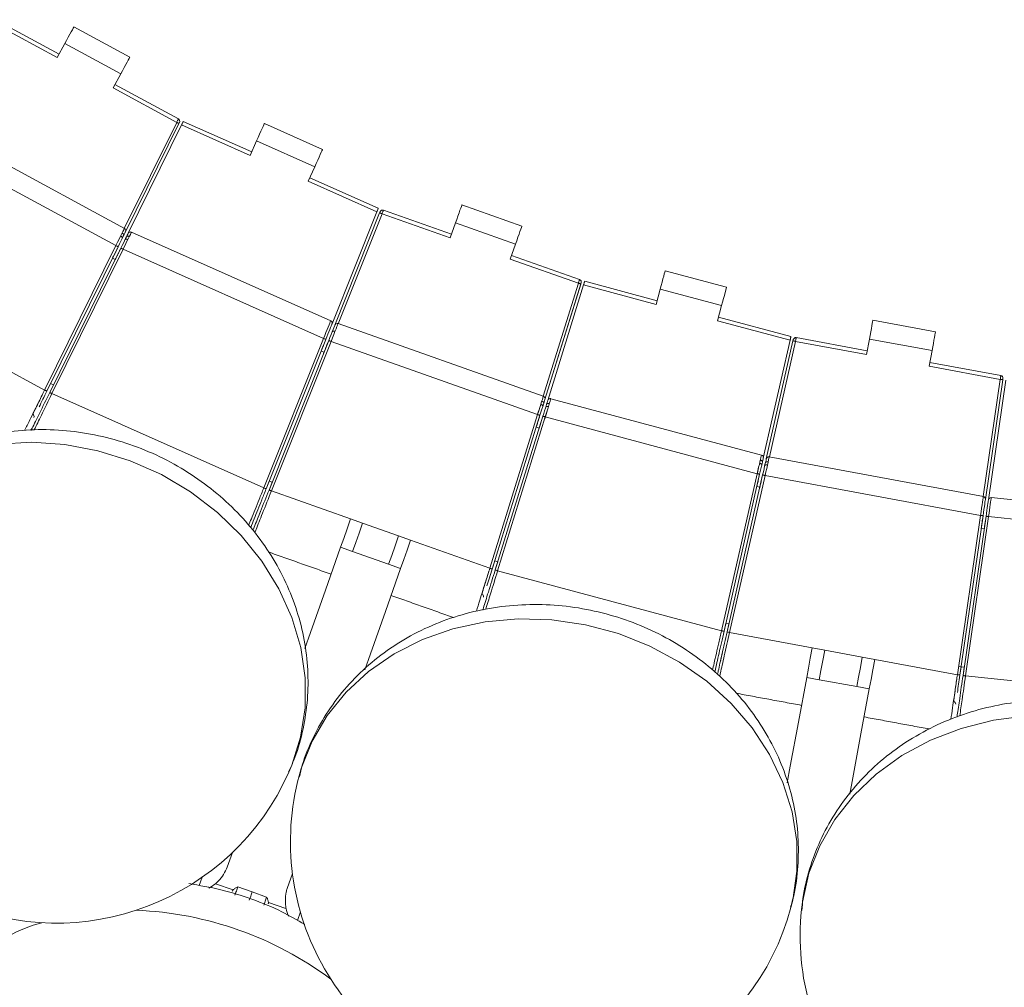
# Model space of a CAD drawing. Header units: millimetres. Extents: x 95 to 591, y 325 to 1119.
# Tile 8 of 55: x 364 to 403, y 367 to 405. Entities that reach past the tile are written whole.
import ezdxf

# ---------------------------------------------------------------- set-up
doc = ezdxf.new("R2010")
doc.units = ezdxf.units.MM

msp = doc.modelspace()

# ---------------------------------------------------------------- linework, layer by layer
at = {"color": 7, "linetype": 'Continuous', "lineweight": 15}
for p, q in [((365.959, 403.705), (363.462, 405.061)), ((366.03, 403.837), (363.536, 405.192)), ((368.81, 403.718), (366.613, 404.911)), ((365.959, 403.705), (366.255, 404.251)), ((368.452, 403.059), (366.255, 404.251)), ((368.452, 403.059), (368.156, 402.513)), ((370.652, 401.157), (368.156, 402.513)), ((370.722, 401.29), (368.227, 402.644)), ((368.594, 396.985), (370.652, 401.157)), ((370.742, 401.113), (368.64, 396.851)), ((370.741, 401.112), (368.64, 396.851)), ((370.764, 401.158), (370.742, 401.113)), ((373.599, 399.995), (370.911, 401.192)), ((373.599, 399.995), (370.911, 401.192)), ((376.38, 400.094), (374.096, 401.111)), ((368.598, 396.983), (361.08, 401.065)), ((368.747, 396.798), (370.845, 401.057)), ((373.538, 399.858), (370.845, 401.057)), ((368.262, 396.312), (360.7, 400.418)), ((373.538, 399.858), (373.791, 400.426)), ((376.075, 399.409), (373.791, 400.426)), ((376.075, 399.409), (375.822, 398.841)), ((378.516, 397.642), (375.822, 398.841)), ((378.572, 397.781), (375.883, 398.978)), ((378.572, 397.781), (375.883, 398.978)), ((378.516, 397.642), (376.754, 393.233)), ((378.626, 397.603), (378.645, 397.649)), ((381.447, 396.759), (378.771, 397.706)), ((384.211, 397.075), (381.854, 397.91)), ((376.865, 393.189), (378.626, 397.603)), ((376.865, 393.189), (378.626, 397.601)), ((378.719, 397.566), (376.995, 393.245)), ((381.397, 396.617), (378.719, 397.566)), ((381.397, 396.617), (381.604, 397.203)), ((383.961, 396.368), (381.604, 397.203)), ((376.702, 393.361), (368.877, 396.845)), ((365.464, 390.638), (368.262, 396.312)), ((368.352, 396.268), (365.554, 390.594)), ((365.664, 390.539), (368.459, 396.215)), ((368.549, 396.17), (365.754, 390.495)), ((368.317, 396.197), (368.269, 396.099)), ((368.376, 396.046), (368.425, 396.144)), ((376.42, 392.666), (368.549, 396.17)), ((383.961, 396.368), (383.753, 395.783)), ((368.241, 395.77), (368.133, 395.823)), ((386.431, 394.835), (383.753, 395.783)), ((386.479, 394.977), (383.803, 395.924)), ((392.255, 394.681), (389.84, 395.328)), ((385.051, 390.392), (386.431, 394.835)), ((386.526, 394.805), (385.117, 390.267)), ((386.526, 394.804), (385.117, 390.267)), ((385.231, 390.231), (386.637, 394.766)), ((386.541, 394.853), (386.526, 394.805)), ((389.485, 394.003), (386.637, 394.766)), ((389.524, 394.148), (386.681, 394.91)), ((389.524, 394.148), (386.681, 394.91)), ((389.485, 394.003), (389.646, 394.603)), ((392.061, 393.956), (389.646, 394.603)), ((392.061, 393.956), (391.9, 393.356)), ((394.781, 392.739), (391.939, 393.501)), ((394.781, 392.739), (391.939, 393.501)), ((400.461, 392.924), (398.003, 393.38)), ((385.055, 390.391), (376.992, 393.246)), ((394.748, 392.593), (391.9, 393.356)), ((374.073, 386.791), (376.42, 392.666)), ((376.513, 392.629), (374.166, 386.754)), ((394.863, 392.571), (394.874, 392.62)), ((397.781, 392.179), (394.99, 392.696)), ((397.753, 392.031), (397.867, 392.642)), ((400.325, 392.187), (397.867, 392.642)), ((365.464, 390.638), (362.563, 392.213)), ((374.28, 386.709), (376.624, 392.585)), ((376.717, 392.548), (374.373, 386.672)), ((376.484, 392.556), (376.443, 392.454)), ((376.555, 392.41), (376.595, 392.512)), ((384.829, 389.675), (376.717, 392.548)), ((394.748, 392.593), (393.698, 387.963)), ((393.814, 387.936), (394.863, 392.571)), ((393.814, 387.936), (394.863, 392.57)), ((394.96, 392.549), (393.934, 388.012)), ((397.753, 392.031), (394.96, 392.549)), ((376.441, 392.124), (376.33, 392.169)), ((400.325, 392.187), (400.212, 391.576)), ((403.005, 391.058), (400.212, 391.576)), ((403.03, 391.206), (400.239, 391.723)), ((402.337, 386.455), (403.005, 391.058)), ((403.111, 391.093), (403.104, 391.044)), ((365.7, 390.891), (365.553, 390.592)), ((365.665, 390.541), (365.81, 390.836)), ((365.81, 390.836), (365.7, 390.891)), ((403.104, 391.044), (402.422, 386.341)), ((403.103, 391.042), (402.422, 386.341)), ((402.54, 386.324), (403.219, 391.023)), ((374.073, 386.791), (365.754, 390.495)), ((393.626, 388.081), (385.352, 390.298)), ((382.953, 383.633), (384.829, 389.675)), ((384.924, 389.646), (383.048, 383.604)), ((383.165, 383.567), (385.038, 389.61)), ((385.134, 389.58), (383.261, 383.537)), ((384.901, 389.571), (384.868, 389.466)), ((384.983, 389.43), (385.015, 389.535)), ((393.456, 387.35), (385.134, 389.58)), ((384.892, 389.137), (384.777, 389.172)), ((402.341, 386.454), (393.93, 388.013)), ((392.057, 381.181), (393.456, 387.35)), ((393.554, 387.328), (392.155, 381.158)), ((392.274, 381.131), (393.671, 387.302)), ((393.768, 387.28), (392.372, 381.109)), ((393.537, 387.251), (393.512, 387.145)), ((393.629, 387.118), (393.653, 387.225)), ((402.229, 385.712), (393.768, 387.28)), ((374.289, 387.062), (374.167, 386.756)), ((374.279, 386.707), (374.403, 387.016)), ((374.403, 387.016), (374.289, 387.062)), ((393.562, 386.819), (393.445, 386.845)), ((377.484, 385.57), (374.373, 386.672)), ((411.168, 385.514), (402.649, 386.409)), ((401.322, 379.451), (402.229, 385.712)), ((402.328, 385.697), (401.42, 379.436)), ((401.542, 379.419), (402.447, 385.68)), ((402.546, 385.666), (401.641, 379.404)), ((411.114, 384.765), (402.546, 385.666)), ((377.484, 385.57), (377.956, 385.403)), ((379.37, 384.902), (377.956, 385.403)), ((402.317, 385.62), (402.301, 385.511)), ((402.42, 385.494), (402.435, 385.602)), ((379.841, 384.735), (379.37, 384.902)), ((402.376, 385.19), (402.257, 385.207)), ((382.953, 383.633), (379.841, 384.735)), ((377.09, 384.456), (377.562, 384.289)), ((378.975, 383.789), (377.562, 384.289)), ((379.447, 383.622), (378.975, 383.789)), ((383.146, 383.92), (383.048, 383.602)), ((383.263, 383.883), (383.146, 383.92)), ((383.166, 383.569), (383.263, 383.883)), ((392.057, 381.181), (383.261, 383.537)), ((392.228, 381.481), (392.155, 381.161)), ((392.347, 381.454), (392.228, 381.481)), ((392.274, 381.13), (392.347, 381.454)), ((395.618, 380.508), (392.372, 381.109)), ((395.618, 380.508), (396.109, 380.417)), ((397.584, 380.143), (396.109, 380.417)), ((398.076, 380.052), (397.584, 380.143)), ((401.322, 379.451), (398.076, 380.052)), ((401.589, 379.746), (401.369, 379.778)), ((401.468, 379.764), (401.42, 379.435)), ((401.542, 379.421), (401.589, 379.746)), ((395.402, 379.347), (395.894, 379.255)), ((397.369, 378.982), (395.894, 379.255)), ((410.698, 378.452), (401.641, 379.404)), ((397.861, 378.891), (397.369, 378.982)), ((372.639, 371.887), (372.845, 372.469)), ((371.539, 371.162), (371.656, 371.493)), ((375.202, 371.634), (374.996, 371.053)), ((372.177, 371.237), (372.865, 370.994)), ((373.055, 371.113), (373.62, 370.913)), ((373.62, 370.913), (374.186, 370.712)), ((374.946, 370.257), (374.258, 370.5)), ((375.512, 370.128), (375.394, 369.795))]:
    msp.add_line(p, q, dxfattribs=at)
at = {"color": 7, "linetype": 'Continuous', "lineweight": 15, "flags": 128}
for points in [[(366.255, 404.251), (366.325, 404.38), (366.392, 404.504), (366.454, 404.618), (366.508, 404.718), (366.553, 404.799), (366.586, 404.86), (366.606, 404.898), (366.613, 404.911)], [(368.81, 403.718), (368.803, 403.705), (368.783, 403.668), (368.75, 403.607), (368.705, 403.525), (368.651, 403.425), (368.589, 403.311), (368.522, 403.187), (368.452, 403.059)], [(370.652, 401.157), (370.664, 401.18), (370.676, 401.203), (370.687, 401.224), (370.697, 401.243), (370.705, 401.259), (370.712, 401.272), (370.718, 401.282), (370.721, 401.288), (370.722, 401.29)], [(370.742, 401.113), (370.74, 401.114), (370.735, 401.116), (370.726, 401.12), (370.715, 401.126), (370.702, 401.133), (370.686, 401.14), (370.669, 401.149), (370.652, 401.157)], [(370.911, 401.192), (370.91, 401.19), (370.907, 401.184), (370.901, 401.173), (370.894, 401.159), (370.886, 401.141), (370.876, 401.121), (370.865, 401.098), (370.853, 401.075), (370.841, 401.05)], [(370.911, 401.192), (370.91, 401.19), (370.907, 401.184), (370.902, 401.174), (370.895, 401.161), (370.887, 401.144), (370.878, 401.125), (370.867, 401.104), (370.856, 401.081), (370.845, 401.057)], [(373.791, 400.426), (373.851, 400.559), (373.908, 400.688), (373.961, 400.806), (374.007, 400.91), (374.045, 400.995), (374.073, 401.059), (374.09, 401.098), (374.096, 401.111)], [(376.38, 400.094), (376.374, 400.081), (376.357, 400.042), (376.329, 399.979), (376.291, 399.893), (376.244, 399.789), (376.192, 399.671), (376.134, 399.543), (376.075, 399.409)], [(378.513, 397.634), (378.523, 397.66), (378.533, 397.684), (378.542, 397.707), (378.551, 397.728), (378.558, 397.747), (378.564, 397.761), (378.568, 397.772), (378.571, 397.779), (378.572, 397.781)], [(378.516, 397.642), (378.526, 397.666), (378.535, 397.69), (378.544, 397.712), (378.552, 397.732), (378.559, 397.749), (378.564, 397.763), (378.568, 397.773), (378.571, 397.779), (378.572, 397.781)], [(378.771, 397.706), (378.77, 397.704), (378.768, 397.698), (378.764, 397.687), (378.759, 397.673), (378.752, 397.656), (378.745, 397.636), (378.737, 397.614), (378.728, 397.59), (378.719, 397.566)], [(381.604, 397.203), (381.653, 397.341), (381.7, 397.473), (381.743, 397.596), (381.781, 397.703), (381.812, 397.791), (381.835, 397.856), (381.85, 397.896), (381.854, 397.91)], [(378.719, 397.566), (378.701, 397.573), (378.683, 397.58), (378.667, 397.586), (378.653, 397.592), (378.642, 397.596), (378.633, 397.6), (378.628, 397.602), (378.626, 397.603)], [(368.262, 396.312), (368.328, 396.443), (368.391, 396.569), (368.449, 396.685), (368.5, 396.787), (368.541, 396.87), (368.572, 396.932), (368.591, 396.97), (368.598, 396.983)], [(384.211, 397.075), (384.206, 397.062), (384.192, 397.022), (384.169, 396.956), (384.138, 396.868), (384.1, 396.761), (384.056, 396.639), (384.009, 396.506), (383.961, 396.368)], [(368.64, 396.851), (368.634, 396.84), (368.618, 396.807), (368.591, 396.753), (368.556, 396.68), (368.512, 396.592), (368.462, 396.491), (368.408, 396.382), (368.352, 396.268)], [(368.451, 396.689), (368.468, 396.68), (368.483, 396.669), (368.496, 396.657), (368.506, 396.645), (368.514, 396.633), (368.518, 396.621), (368.519, 396.611), (368.517, 396.601)], [(368.459, 396.215), (368.509, 396.316), (368.558, 396.414), (368.603, 396.506), (368.644, 396.59), (368.68, 396.662), (368.708, 396.72), (368.729, 396.763), (368.742, 396.789), (368.747, 396.798)], [(368.508, 396.805), (368.524, 396.795), (368.54, 396.784), (368.553, 396.773), (368.563, 396.761), (368.571, 396.748), (368.575, 396.737), (368.576, 396.726), (368.573, 396.717)], [(368.877, 396.845), (368.872, 396.835), (368.857, 396.805), (368.833, 396.755), (368.8, 396.687), (368.76, 396.604), (368.713, 396.508), (368.661, 396.401), (368.606, 396.288), (368.549, 396.17)], [(368.624, 396.548), (368.63, 396.556), (368.639, 396.562), (368.65, 396.565), (368.665, 396.567), (368.681, 396.566), (368.698, 396.563), (368.716, 396.557), (368.734, 396.55)], [(368.68, 396.663), (368.686, 396.671), (368.695, 396.677), (368.707, 396.681), (368.722, 396.682), (368.738, 396.681), (368.755, 396.678), (368.773, 396.672), (368.79, 396.665)], [(368.269, 396.099), (368.257, 396.074), (368.245, 396.05), (368.234, 396.028), (368.224, 396.008), (368.216, 395.991), (368.209, 395.978)], [(368.262, 396.312), (368.28, 396.303), (368.297, 396.295), (368.312, 396.287), (368.326, 396.281), (368.337, 396.275), (368.345, 396.271), (368.35, 396.269), (368.352, 396.268)], [(368.549, 396.17), (368.532, 396.179), (368.515, 396.187), (368.499, 396.195), (368.486, 396.202), (368.474, 396.207), (368.466, 396.211), (368.461, 396.214), (368.459, 396.215)], [(368.514, 396.1), (368.59, 396.256), (368.652, 396.383)], [(368.209, 395.978), (368.199, 395.956), (368.185, 395.928), (368.168, 395.895), (368.15, 395.858), (368.133, 395.823)], [(368.241, 395.77), (368.257, 395.805), (368.276, 395.842), (368.292, 395.875), (368.306, 395.903), (368.317, 395.925)], [(368.317, 395.925), (368.323, 395.938), (368.331, 395.954), (368.341, 395.974), (368.352, 395.997), (368.364, 396.021), (368.376, 396.046)], [(389.646, 394.603), (389.684, 394.744), (389.72, 394.88), (389.754, 395.006), (389.783, 395.115), (389.807, 395.206), (389.825, 395.272), (389.836, 395.314), (389.84, 395.328)], [(386.431, 394.835), (386.439, 394.859), (386.447, 394.883), (386.455, 394.906), (386.462, 394.926), (386.468, 394.943), (386.473, 394.958), (386.476, 394.968), (386.478, 394.975), (386.479, 394.977)], [(386.526, 394.805), (386.524, 394.806), (386.519, 394.807), (386.51, 394.81), (386.498, 394.814), (386.484, 394.818), (386.467, 394.823), (386.449, 394.829), (386.431, 394.835)], [(386.681, 394.91), (386.68, 394.907), (386.678, 394.9), (386.675, 394.889), (386.67, 394.874), (386.664, 394.855), (386.658, 394.834), (386.65, 394.81), (386.642, 394.784), (386.634, 394.759)], [(386.681, 394.91), (386.68, 394.907), (386.678, 394.901), (386.675, 394.89), (386.671, 394.876), (386.665, 394.858), (386.659, 394.838), (386.652, 394.815), (386.644, 394.791), (386.637, 394.766)], [(392.255, 394.681), (392.251, 394.667), (392.24, 394.625), (392.222, 394.558), (392.198, 394.468), (392.168, 394.359), (392.135, 394.233), (392.098, 394.097), (392.061, 393.956)], [(397.867, 392.642), (397.893, 392.786), (397.919, 392.925), (397.943, 393.052), (397.963, 393.164), (397.98, 393.255), (397.993, 393.324), (398.001, 393.366), (398.003, 393.38)], [(376.42, 392.666), (376.469, 392.787), (376.517, 392.904), (376.561, 393.014), (376.601, 393.113), (376.636, 393.199), (376.664, 393.268), (376.685, 393.319), (376.698, 393.351), (376.702, 393.361)], [(376.754, 393.233), (376.751, 393.224), (376.74, 393.196), (376.722, 393.152), (376.698, 393.092), (376.668, 393.017), (376.634, 392.931), (376.596, 392.835), (376.555, 392.734), (376.513, 392.629)], [(376.624, 392.585), (376.671, 392.703), (376.716, 392.816), (376.758, 392.92), (376.795, 393.012), (376.825, 393.087), (376.847, 393.143), (376.861, 393.177), (376.865, 393.189)], [(376.992, 393.246), (376.986, 393.233), (376.971, 393.193), (376.945, 393.128), (376.911, 393.042), (376.87, 392.936), (376.822, 392.815), (376.771, 392.684), (376.717, 392.548)], [(376.513, 392.629), (376.511, 392.63), (376.506, 392.632), (376.497, 392.635), (376.486, 392.64), (376.472, 392.645), (376.456, 392.652), (376.438, 392.659), (376.42, 392.666)], [(376.762, 392.93), (376.767, 392.938), (376.776, 392.945), (376.787, 392.949), (376.802, 392.952), (376.818, 392.952), (376.835, 392.95), (376.853, 392.946), (376.872, 392.94)], [(394.746, 392.585), (394.752, 392.611), (394.758, 392.637), (394.764, 392.662), (394.769, 392.684), (394.773, 392.703), (394.776, 392.718), (394.779, 392.73), (394.781, 392.737), (394.781, 392.739)], [(394.748, 392.593), (394.754, 392.618), (394.759, 392.643), (394.765, 392.666), (394.769, 392.687), (394.773, 392.705), (394.777, 392.72), (394.779, 392.73), (394.781, 392.737), (394.781, 392.739)], [(394.99, 392.696), (394.989, 392.694), (394.988, 392.687), (394.986, 392.677), (394.983, 392.662), (394.979, 392.644), (394.975, 392.623), (394.97, 392.599), (394.966, 392.575), (394.96, 392.549)], [(400.461, 392.924), (400.459, 392.91), (400.451, 392.868), (400.438, 392.8), (400.421, 392.708), (400.401, 392.596), (400.377, 392.469), (400.351, 392.331), (400.325, 392.187)], [(376.393, 392.329), (376.384, 392.306), (376.373, 392.277), (376.359, 392.243), (376.343, 392.204), (376.329, 392.169)], [(376.443, 392.454), (376.433, 392.428), (376.423, 392.403), (376.414, 392.38), (376.405, 392.36), (376.399, 392.342), (376.393, 392.329)], [(376.421, 392.076), (376.438, 392.119), (376.455, 392.16), (376.47, 392.199), (376.484, 392.233), (376.496, 392.262), (376.504, 392.285)], [(376.504, 392.285), (376.51, 392.298), (376.517, 392.315), (376.525, 392.336), (376.534, 392.359), (376.544, 392.384), (376.555, 392.41)], [(376.624, 392.585), (376.626, 392.584), (376.631, 392.582), (376.64, 392.579), (376.651, 392.574), (376.666, 392.568), (376.682, 392.562), (376.699, 392.555), (376.717, 392.548)], [(394.96, 392.549), (394.941, 392.553), (394.923, 392.558), (394.906, 392.561), (394.892, 392.565), (394.879, 392.567), (394.87, 392.569), (394.865, 392.571), (394.863, 392.571)], [(403.005, 391.058), (403.009, 391.084), (403.013, 391.109), (403.017, 391.132), (403.021, 391.153), (403.024, 391.171), (403.027, 391.186), (403.028, 391.197), (403.03, 391.204), (403.03, 391.206)], [(403.104, 391.044), (403.102, 391.044), (403.096, 391.045), (403.087, 391.046), (403.075, 391.048), (403.06, 391.05), (403.042, 391.053), (403.024, 391.055), (403.005, 391.058)], [(365.464, 390.638), (365.482, 390.629), (365.499, 390.621), (365.514, 390.613), (365.528, 390.607), (365.539, 390.601), (365.547, 390.597), (365.552, 390.594), (365.554, 390.594)], [(365.754, 390.495), (365.736, 390.504), (365.719, 390.512), (365.704, 390.52), (365.69, 390.526), (365.679, 390.532), (365.671, 390.536), (365.666, 390.538), (365.664, 390.539)], [(384.829, 389.675), (384.873, 389.815), (384.915, 389.949), (384.954, 390.073), (384.989, 390.181), (385.017, 390.27), (385.038, 390.336), (385.051, 390.377), (385.055, 390.391)], [(385.352, 390.298), (385.349, 390.287), (385.339, 390.255), (385.323, 390.202), (385.301, 390.13), (385.274, 390.042), (385.243, 389.939), (385.209, 389.826), (385.172, 389.705), (385.134, 389.58)], [(384.805, 389.6), (384.858, 389.766), (384.9, 389.9)], [(385.117, 390.267), (385.113, 390.255), (385.103, 390.22), (385.085, 390.162), (385.061, 390.085), (385.031, 389.991), (384.998, 389.883), (384.962, 389.767), (384.924, 389.646)], [(384.956, 390.077), (384.974, 390.071), (384.99, 390.062), (385.005, 390.053), (385.018, 390.042), (385.027, 390.032), (385.033, 390.021), (385.036, 390.01), (385.035, 390.001)], [(384.994, 390.2), (385.012, 390.193), (385.029, 390.185), (385.043, 390.176), (385.056, 390.165), (385.065, 390.155), (385.071, 390.144), (385.074, 390.133), (385.073, 390.123)], [(385.038, 389.61), (385.072, 389.718), (385.104, 389.822), (385.135, 389.921), (385.162, 390.009), (385.186, 390.086), (385.205, 390.148), (385.219, 390.194), (385.228, 390.222), (385.231, 390.231)], [(385.148, 389.965), (385.153, 389.974), (385.161, 389.981), (385.172, 389.986), (385.186, 389.99), (385.202, 389.991), (385.22, 389.991), (385.238, 389.988), (385.257, 389.984)], [(385.187, 390.088), (385.191, 390.096), (385.199, 390.104), (385.21, 390.109), (385.224, 390.113), (385.24, 390.114), (385.258, 390.114), (385.276, 390.111), (385.295, 390.106)], [(384.829, 389.675), (384.847, 389.669), (384.865, 389.664), (384.882, 389.659), (384.896, 389.654), (384.908, 389.651), (384.917, 389.648), (384.922, 389.646), (384.924, 389.646)], [(385.134, 389.58), (385.115, 389.586), (385.097, 389.592), (385.081, 389.597), (385.066, 389.601), (385.055, 389.605), (385.046, 389.608), (385.04, 389.609), (385.038, 389.61)], [(385.111, 389.505), (385.161, 389.671), (385.203, 389.806)], [(384.828, 389.337), (384.821, 389.314), (384.812, 389.284), (384.801, 389.249), (384.789, 389.209), (384.777, 389.172)], [(384.868, 389.466), (384.86, 389.439), (384.852, 389.414), (384.845, 389.39), (384.838, 389.369), (384.833, 389.351), (384.828, 389.337)], [(384.892, 389.137), (384.903, 389.173), (384.915, 389.213), (384.926, 389.248), (384.936, 389.278), (384.943, 389.301)], [(384.943, 389.301), (384.947, 389.315), (384.953, 389.333), (384.959, 389.354), (384.967, 389.378), (384.974, 389.404), (384.983, 389.43)], [(375.063, 375.622), (375.175, 375.889), (375.521, 376.995), (375.696, 378.149), (375.696, 379.33), (375.523, 380.518), (375.178, 381.692), (374.667, 382.829), (374.001, 383.91), (373.191, 384.916), (372.251, 385.829), (371.199, 386.633), (370.052, 387.312), (368.831, 387.855), (367.559, 388.253), (366.258, 388.498), (364.951, 388.585), (363.661, 388.514)], [(393.456, 387.35), (393.486, 387.477), (393.514, 387.6), (393.541, 387.716), (393.566, 387.82), (393.586, 387.91), (393.603, 387.983), (393.616, 388.037), (393.624, 388.07), (393.626, 388.081)], [(393.698, 387.963), (393.696, 387.953), (393.689, 387.924), (393.679, 387.878), (393.664, 387.814), (393.646, 387.736), (393.626, 387.645), (393.603, 387.545), (393.579, 387.438), (393.554, 387.328)], [(393.93, 388.013), (393.927, 387.999), (393.918, 387.957), (393.903, 387.889), (393.883, 387.798), (393.858, 387.687), (393.83, 387.56), (393.8, 387.423), (393.768, 387.28)], [(393.51, 387.58), (393.478, 387.443), (393.439, 387.274)], [(393.552, 387.761), (393.57, 387.756), (393.587, 387.749), (393.603, 387.74), (393.616, 387.731), (393.626, 387.721), (393.633, 387.711), (393.636, 387.7), (393.636, 387.691)], [(393.58, 387.887), (393.599, 387.881), (393.616, 387.874), (393.631, 387.866), (393.644, 387.857), (393.655, 387.847), (393.662, 387.836), (393.665, 387.826), (393.665, 387.816)], [(393.671, 387.302), (393.699, 387.426), (393.726, 387.545), (393.75, 387.654), (393.772, 387.751), (393.79, 387.83), (393.803, 387.888), (393.811, 387.924), (393.814, 387.936)], [(393.753, 387.665), (393.757, 387.674), (393.764, 387.681), (393.775, 387.688), (393.788, 387.692), (393.804, 387.695), (393.822, 387.696), (393.84, 387.695), (393.859, 387.692)], [(393.781, 387.79), (393.785, 387.799), (393.792, 387.807), (393.803, 387.813), (393.817, 387.818), (393.833, 387.821), (393.85, 387.821), (393.869, 387.82), (393.888, 387.817)], [(393.554, 387.328), (393.552, 387.329), (393.547, 387.33), (393.537, 387.332), (393.525, 387.335), (393.511, 387.338), (393.494, 387.342), (393.475, 387.346), (393.456, 387.35)], [(393.671, 387.302), (393.673, 387.302), (393.678, 387.3), (393.687, 387.298), (393.699, 387.296), (393.714, 387.292), (393.731, 387.288), (393.749, 387.284), (393.768, 387.28)], [(393.482, 387.013), (393.477, 386.989), (393.47, 386.959), (393.462, 386.923), (393.453, 386.882), (393.444, 386.845)], [(393.512, 387.145), (393.506, 387.118), (393.5, 387.091), (393.495, 387.067), (393.49, 387.045), (393.486, 387.027), (393.482, 387.013)], [(393.55, 386.767), (393.56, 386.813), (393.57, 386.856), (393.579, 386.897), (393.587, 386.933), (393.594, 386.963), (393.599, 386.987)], [(393.599, 386.987), (393.603, 387.001), (393.607, 387.019), (393.612, 387.041), (393.617, 387.065), (393.623, 387.091), (393.629, 387.118)], [(374.166, 386.754), (374.164, 386.755), (374.159, 386.757), (374.15, 386.76), (374.139, 386.765), (374.125, 386.77), (374.108, 386.777), (374.091, 386.784), (374.073, 386.791)], [(374.28, 386.709), (374.282, 386.708), (374.287, 386.706), (374.296, 386.702), (374.307, 386.698), (374.321, 386.692), (374.337, 386.686), (374.355, 386.679), (374.373, 386.672)], [(402.229, 385.712), (402.251, 385.857), (402.272, 385.996), (402.291, 386.124), (402.308, 386.236), (402.322, 386.329), (402.332, 386.397), (402.339, 386.44), (402.341, 386.454)], [(402.422, 386.341), (402.42, 386.329), (402.415, 386.292), (402.406, 386.233), (402.394, 386.153), (402.38, 386.055), (402.364, 385.944), (402.347, 385.823), (402.328, 385.697)], [(402.447, 385.68), (402.463, 385.792), (402.478, 385.9), (402.493, 386.002), (402.506, 386.094), (402.518, 386.173), (402.527, 386.238), (402.534, 386.285), (402.538, 386.314), (402.54, 386.324)], [(402.649, 386.409), (402.648, 386.398), (402.643, 386.364), (402.635, 386.309), (402.625, 386.235), (402.612, 386.143), (402.597, 386.037), (402.581, 385.92), (402.564, 385.795), (402.546, 385.666)], [(402.229, 385.712), (402.249, 385.709), (402.267, 385.706), (402.284, 385.704), (402.299, 385.702), (402.312, 385.7), (402.321, 385.699), (402.326, 385.698), (402.328, 385.697)], [(402.546, 385.666), (402.526, 385.668), (402.508, 385.671), (402.491, 385.674), (402.476, 385.676), (402.463, 385.678), (402.454, 385.679), (402.449, 385.68), (402.447, 385.68)], [(377.09, 384.456), (377.214, 384.807), (377.347, 385.182), (377.484, 385.57)], [(377.562, 384.289), (377.686, 384.64), (377.818, 385.015), (377.956, 385.403)], [(402.282, 385.378), (402.278, 385.354), (402.274, 385.323), (402.269, 385.286), (402.263, 385.245), (402.257, 385.207)], [(402.301, 385.511), (402.297, 385.484), (402.293, 385.457), (402.29, 385.432), (402.287, 385.41), (402.284, 385.392), (402.282, 385.378)], [(402.376, 385.19), (402.381, 385.228), (402.387, 385.269), (402.393, 385.305), (402.397, 385.336), (402.4, 385.36)], [(402.4, 385.36), (402.403, 385.374), (402.405, 385.393), (402.408, 385.415), (402.412, 385.44), (402.416, 385.466), (402.42, 385.494)], [(378.975, 383.789), (379.1, 384.139), (379.232, 384.514), (379.37, 384.902)], [(379.841, 384.735), (379.704, 384.348), (379.571, 383.972), (379.447, 383.622)], [(375.682, 380.48), (375.905, 381.11), (376.492, 382.769), (377.09, 384.456)], [(379.447, 383.622), (378.849, 381.934), (378.262, 380.276), (378.038, 379.642)], [(382.953, 383.633), (382.971, 383.627), (382.989, 383.622), (383.006, 383.617), (383.02, 383.612), (383.032, 383.609), (383.041, 383.606), (383.046, 383.604), (383.048, 383.604)], [(383.261, 383.537), (383.242, 383.543), (383.224, 383.549), (383.208, 383.554), (383.193, 383.558), (383.182, 383.562), (383.173, 383.565), (383.167, 383.566), (383.165, 383.567)], [(394.782, 370.304), (394.851, 370.585), (395.02, 371.731), (395.012, 372.899), (394.828, 374.066), (394.47, 375.212), (393.946, 376.317), (393.264, 377.36), (392.437, 378.324), (391.479, 379.191), (390.408, 379.946), (389.243, 380.574), (388.004, 381.066), (386.714, 381.412), (385.395, 381.605), (384.071, 381.644), (382.767, 381.526), (381.504, 381.254), (380.305, 380.832), (379.193, 380.27), (378.187, 379.575), (377.304, 378.761), (376.561, 377.843), (375.971, 376.836), (375.543, 375.759), (375.463, 375.48)], [(392.155, 381.158), (392.153, 381.159), (392.147, 381.16), (392.138, 381.162), (392.126, 381.165), (392.111, 381.168), (392.094, 381.172), (392.076, 381.176), (392.057, 381.181)], [(392.274, 381.131), (392.276, 381.131), (392.282, 381.13), (392.291, 381.128), (392.303, 381.125), (392.318, 381.122), (392.335, 381.118), (392.353, 381.114), (392.372, 381.109)], [(395.402, 379.347), (395.47, 379.712), (395.543, 380.104), (395.618, 380.508)], [(395.894, 379.255), (395.962, 379.621), (396.034, 380.012), (396.109, 380.417)], [(397.369, 378.982), (397.437, 379.348), (397.509, 379.739), (397.584, 380.143)], [(398.076, 380.052), (398.001, 379.648), (397.928, 379.257), (397.861, 378.891)], [(401.322, 379.451), (401.341, 379.448), (401.359, 379.445), (401.377, 379.443), (401.392, 379.441), (401.404, 379.439), (401.413, 379.437), (401.419, 379.437), (401.42, 379.436)], [(394.634, 375.199), (394.756, 375.856), (395.076, 377.586), (395.402, 379.347)], [(401.641, 379.404), (401.622, 379.407), (401.603, 379.41), (401.586, 379.412), (401.571, 379.414), (401.559, 379.416), (401.55, 379.417), (401.544, 379.418), (401.542, 379.419)], [(397.861, 378.891), (397.534, 377.13), (397.214, 375.401), (397.094, 374.757)], [(404.051, 377.83), (402.738, 377.66), (401.467, 377.34), (400.263, 376.874), (399.145, 376.27), (398.135, 375.54), (397.249, 374.697), (396.505, 373.755), (395.914, 372.731), (395.489, 371.645), (395.235, 370.514), (395.2, 370.227)], [(373.055, 371.113), (373.042, 371.077), (373.028, 371.037), (373.012, 370.994), (372.997, 370.949), (372.981, 370.905), (372.966, 370.863), (372.952, 370.824), (372.94, 370.789)], [(373.506, 370.589), (373.518, 370.623), (373.532, 370.662), (373.547, 370.705), (373.562, 370.749), (373.578, 370.794), (373.593, 370.837), (373.607, 370.877), (373.62, 370.913)], [(374.071, 370.389), (374.083, 370.423), (374.097, 370.462), (374.112, 370.505), (374.128, 370.549), (374.144, 370.593), (374.159, 370.636), (374.173, 370.677), (374.186, 370.712)]]:
    msp.add_lwpolyline(points, dxfattribs=at)
at = {"color": 7, "linetype": 'Continuous', "lineweight": 15}
for centre, radius, start, end in [((370.674, 401.202), 0.1, 333.75, 61.5), ((378.738, 397.612), 0.1, 70.5, 158.25), ((368.55, 396.895), 0.1, 333.75, 61.5), ((368.836, 396.754), 0.1, 66, 153.7788), ((386.446, 394.882), 0.1, 342.75, 70.5), ((376.662, 393.27), 0.1, 338.2212, 66), ((376.958, 393.152), 0.1, 70.5, 158.25), ((394.972, 392.598), 0.1, 79.5, 167.25), ((403.012, 391.108), 0.1, 351.75, 79.5), ((385.022, 390.296), 0.1, 342.75, 70.5), ((385.327, 390.202), 0.1, 75, 162.7788), ((364.952, 389.599), 0.1, 333.7985, 62.8375), ((393.6, 387.985), 0.1, 347.2212, 75), ((393.912, 387.914), 0.1, 79.5, 167.25), ((402.323, 386.356), 0.1, 351.75, 79.5), ((402.639, 386.309), 0.1, 84, 171.7788), ((382.609, 382.527), 0.1, 342.7969, 71.8417), ((401.155, 378.304), 0.1, 351.801, 80.838), ((365.927, 379.69), 10, 246, 336), ((385.122, 372.892), 10, 165, 255), ((371.118, 372.596), 1.723, 297.3181, 307.9188), ((368.5, 356.455), 13.751, 53.3528, 87.6472), ((376.622, 370.646), 1.72, 193.0746, 203.5265), ((385.122, 372.892), 10, 255, 345), ((405.145, 369.181), 10, 174, 264), ((366.928, 363.867), 6.047, 105.0832, 158.4719)]:
    msp.add_arc(centre, radius, start, end, dxfattribs=at)
for points, knots in [([(364.678, 389.049), (364.743, 389.181), (364.907, 389.511), (365.157, 390.016), (365.356, 390.418), (365.428, 390.565), (365.464, 390.638)], [0, 0, 0, 0, 0.300591, 0.748413, 0.874413, 1, 1, 1, 1]), ([(364.932, 389.053), (364.945, 389.08), (365.031, 389.254), (365.285, 389.769), (365.529, 390.265), (365.664, 390.539)], [0, 0, 0, 0, 0.074952, 0.487958, 1, 1, 1, 1]), ([(365.397, 390.502), (365.312, 390.328), (365.2, 390.099), (365.079, 389.851), (365.029, 389.748), (365.007, 389.702), (365.004, 389.695), (365.003, 389.693)], [0, 0, 0, 0, 0.526886, 0.693918, 0.851499, 0.954614, 1, 1, 1, 1]), ([(365.754, 390.495), (365.611, 390.203), (365.358, 389.689), (365.146, 389.257), (365.054, 389.069)], [0, 0, 0, 0, 0.5665608, 1, 1, 1, 1]), ([(365.553, 390.592), (365.5, 390.483), (365.389, 390.258), (365.295, 390.068), (365.247, 389.971)], [0, 0, 0, 0, 0.485388, 1, 1, 1, 1]), ([(365.042, 389.555), (365.042, 389.554), (365.041, 389.554), (365.045, 389.562), (365.046, 389.564)], [0, 0, 0, 0, 0.711914, 1, 1, 1, 1]), ([(375.047, 375.633), (375.115, 375.776), (375.352, 376.269), (375.604, 377.174), (375.799, 378.325), (375.831, 379.496), (375.712, 380.666), (375.441, 381.82), (375.022, 382.941), (374.461, 384.015), (373.765, 385.023), (372.943, 385.952), (372.007, 386.784), (370.971, 387.507), (369.851, 388.108), (368.664, 388.576), (367.428, 388.901), (366.163, 389.077), (364.891, 389.098), (363.633, 388.964), (362.411, 388.675), (361.248, 388.235), (360.163, 387.653), (359.178, 386.941), (358.304, 386.112), (357.568, 385.179), (357.059, 384.37), (356.851, 383.856), (356.79, 383.706)], [0, 0, 0, 0, 0.0159, 0.055031, 0.09406, 0.133086, 0.172205, 0.211499, 0.251035, 0.290851, 0.330959, 0.371349, 0.411995, 0.452863, 0.493917, 0.535123, 0.576446, 0.617841, 0.65926, 0.700643, 0.741913, 0.78299, 0.8238, 0.864286, 0.904422, 0.944216, 0.983708, 1, 1, 1, 1]), ([(373.478, 385.309), (373.513, 385.395), (373.63, 385.687), (373.815, 386.148), (373.982, 386.564), (374.043, 386.715), (374.073, 386.791)], [0, 0, 0, 0, 0.209986, 0.715828, 0.858154, 1, 1, 1, 1]), ([(374.166, 386.754), (374.108, 386.608), (373.946, 386.204), (373.727, 385.655), (373.604, 385.347), (373.559, 385.236)], [0, 0, 0, 0, 0.265009, 0.735564, 1, 1, 1, 1]), ([(373.666, 385.17), (373.677, 385.197), (373.749, 385.378), (373.962, 385.911), (374.167, 386.424), (374.28, 386.709)], [0, 0, 0, 0, 0.074952, 0.487937, 1, 1, 1, 1]), ([(374.373, 386.672), (374.255, 386.376), (374.043, 385.841), (373.817, 385.273), (373.738, 385.074), (373.722, 385.034)], [0, 0, 0, 0, 0.495052, 0.896944, 1, 1, 1, 1]), ([(373.968, 385.928), (373.943, 385.865), (373.883, 385.714), (373.854, 385.641), (373.851, 385.634), (373.851, 385.633)], [0, 0, 0, 0, 0.350127, 0.845416, 1, 1, 1, 1]), ([(382.424, 381.941), (382.468, 382.082), (382.578, 382.433), (382.746, 382.971), (382.88, 383.4), (382.928, 383.555), (382.953, 383.633)], [0, 0, 0, 0, 0.300589, 0.748408, 0.874413, 1, 1, 1, 1]), ([(382.908, 383.489), (382.851, 383.303), (382.775, 383.059), (382.695, 382.796), (382.662, 382.687), (382.648, 382.638), (382.645, 382.63), (382.644, 382.627)], [0, 0, 0, 0, 0.526884, 0.69392, 0.8515, 0.954615, 1, 1, 1, 1]), ([(382.675, 381.985), (382.684, 382.013), (382.741, 382.199), (382.911, 382.747), (383.075, 383.275), (383.165, 383.567)], [0, 0, 0, 0, 0.074953, 0.487956, 1, 1, 1, 1]), ([(383.261, 383.537), (383.165, 383.227), (382.996, 382.679), (382.854, 382.219), (382.793, 382.02)], [0, 0, 0, 0, 0.566563, 1, 1, 1, 1]), ([(383.048, 383.602), (383.012, 383.486), (382.937, 383.247), (382.875, 383.044), (382.842, 382.94)], [0, 0, 0, 0, 0.485386, 1, 1, 1, 1]), ([(394.764, 370.313), (394.81, 370.464), (394.967, 370.988), (395.074, 371.922), (395.087, 373.088), (394.935, 374.25), (394.634, 375.387), (394.186, 376.484), (393.597, 377.527), (392.875, 378.499), (392.029, 379.386), (391.072, 380.175), (390.018, 380.851), (388.882, 381.403), (387.681, 381.821), (386.435, 382.097), (385.164, 382.225), (383.887, 382.201), (382.628, 382.023), (381.406, 381.693), (380.245, 381.217), (379.164, 380.601), (378.184, 379.856), (377.322, 378.998), (376.589, 378.043), (376.007, 377.006), (375.631, 376.128), (375.506, 375.588), (375.47, 375.43)], [0, 0, 0, 0, 0.0159003, 0.055031, 0.0940601, 0.1330861, 0.1722047, 0.2114996, 0.2510355, 0.2908509, 0.3309587, 0.371349, 0.4119952, 0.4528629, 0.4939167, 0.5351232, 0.5764458, 0.6178408, 0.6592603, 0.7006427, 0.741913, 0.78299, 0.8237996, 0.8642861, 0.904422, 0.9442158, 0.9837078, 1, 1, 1, 1]), ([(382.705, 382.498), (382.705, 382.497), (382.704, 382.496), (382.707, 382.505), (382.708, 382.507)], [0, 0, 0, 0, 0.711908, 1, 1, 1, 1]), ([(391.702, 379.624), (391.722, 379.714), (391.792, 380.021), (391.903, 380.505), (392.003, 380.942), (392.039, 381.101), (392.057, 381.181)], [0, 0, 0, 0, 0.209983, 0.715823, 0.858153, 1, 1, 1, 1]), ([(392.155, 381.158), (392.12, 381.005), (392.024, 380.581), (391.893, 380.005), (391.819, 379.681), (391.793, 379.564)], [0, 0, 0, 0, 0.265006, 0.73556, 1, 1, 1, 1]), ([(391.909, 379.515), (391.915, 379.545), (391.958, 379.734), (392.085, 380.294), (392.207, 380.833), (392.274, 381.131)], [0, 0, 0, 0, 0.074952, 0.487938, 1, 1, 1, 1]), ([(392.372, 381.109), (392.302, 380.799), (392.176, 380.238), (392.042, 379.641), (391.995, 379.433), (391.986, 379.39)], [0, 0, 0, 0, 0.4950492, 0.8969432, 1, 1, 1, 1]), ([(392.089, 380.312), (392.074, 380.246), (392.038, 380.087), (392.021, 380.01), (392.019, 380.003), (392.019, 380.002)], [0, 0, 0, 0, 0.350126, 0.845416, 1, 1, 1, 1]), ([(401.064, 377.697), (401.086, 377.843), (401.139, 378.207), (401.221, 378.764), (401.286, 379.208), (401.31, 379.37), (401.322, 379.451)], [0, 0, 0, 0, 0.30059, 0.748409, 0.874412, 1, 1, 1, 1]), ([(401.3, 379.301), (401.272, 379.109), (401.236, 378.856), (401.198, 378.584), (401.183, 378.47), (401.176, 378.42), (401.175, 378.411), (401.174, 378.409)], [0, 0, 0, 0, 0.526885, 0.693921, 0.851499, 0.954616, 1, 1, 1, 1]), ([(401.305, 377.779), (401.309, 377.808), (401.337, 378.001), (401.419, 378.569), (401.498, 379.116), (401.542, 379.419)], [0, 0, 0, 0, 0.074951, 0.487956, 1, 1, 1, 1]), ([(401.42, 379.435), (401.403, 379.314), (401.367, 379.066), (401.336, 378.857), (401.321, 378.749)], [0, 0, 0, 0, 0.485379, 1, 1, 1, 1]), ([(401.641, 379.404), (401.595, 379.083), (401.514, 378.515), (401.446, 378.039), (401.416, 377.832)], [0, 0, 0, 0, 0.566558, 1, 1, 1, 1]), ([(415.071, 368.142), (415.092, 368.298), (415.166, 368.84), (415.126, 369.78), (414.956, 370.934), (414.624, 372.057), (414.149, 373.133), (413.535, 374.147), (412.79, 375.084), (411.924, 375.932), (410.951, 376.676), (409.882, 377.305), (408.735, 377.808), (407.526, 378.175), (406.275, 378.4), (405.002, 378.478), (403.726, 378.405), (402.469, 378.182), (401.252, 377.809), (400.097, 377.293), (399.025, 376.64), (398.054, 375.863), (397.202, 374.974), (396.485, 373.992), (395.91, 372.934), (395.499, 371.818), (395.264, 370.892), (395.225, 370.339), (395.214, 370.178)], [0, 0, 0, 0, 0.015901, 0.055031, 0.09406, 0.133086, 0.172205, 0.2115, 0.251036, 0.290851, 0.330959, 0.371349, 0.411995, 0.452863, 0.493917, 0.535123, 0.576446, 0.617841, 0.659261, 0.700643, 0.741913, 0.78299, 0.8238, 0.864286, 0.904422, 0.944216, 0.983708, 1, 1, 1, 1]), ([(401.254, 378.29), (401.254, 378.29), (401.254, 378.289), (401.255, 378.298), (401.256, 378.3)], [0, 0, 0, 0, 0.711909, 1, 1, 1, 1]), ([(372.639, 371.887), (372.545, 371.695), (372.428, 371.455), (372.219, 371.274), (372.177, 371.237)], [0, 0, 0, 0, 0.799526, 1, 1, 1, 1]), ([(375.682, 369.637), (375.384, 369.809), (374.721, 370.192), (373.61, 370.647), (372.387, 371.029), (371.549, 371.17), (371.129, 371.241)], [0, 0, 0, 0, 0.212667, 0.474229, 0.736941, 1, 1, 1, 1]), ([(372.865, 370.994), (372.89, 371.017), (372.944, 371.065), (373.017, 371.096), (373.054, 371.113), (373.055, 371.113)], [0, 0, 0, 0, 0.4821, 0.991885, 1, 1, 1, 1]), ([(374.946, 370.257), (374.925, 370.476), (374.898, 370.75), (374.98, 371.002), (374.996, 371.053)], [0, 0, 0, 0, 0.799517, 1, 1, 1, 1]), ([(374.186, 370.712), (374.186, 370.712), (374.204, 370.676), (374.242, 370.606), (374.253, 370.535), (374.258, 370.5)], [0, 0, 0, 0, 0.008094, 0.517878, 1, 1, 1, 1])]:
    msp.add_open_spline(points, degree=3, knots=knots, dxfattribs=at)
for points in [[(373.859, 385.652), (373.851, 385.633)], [(374.251, 384.275), (376.717, 383.402)], [(379.073, 382.567), (381.526, 381.698)], [(392.023, 380.022), (392.019, 380.002)], [(392.627, 378.723), (395.199, 378.246)], [(397.657, 377.791), (400.215, 377.317)], [(372.837, 370.949), (372.865, 370.994)], [(374.258, 370.5), (374.251, 370.448)]]:
    msp.add_open_spline(points, degree=1, dxfattribs=at)

doc.saveas('drawing.dxf')
